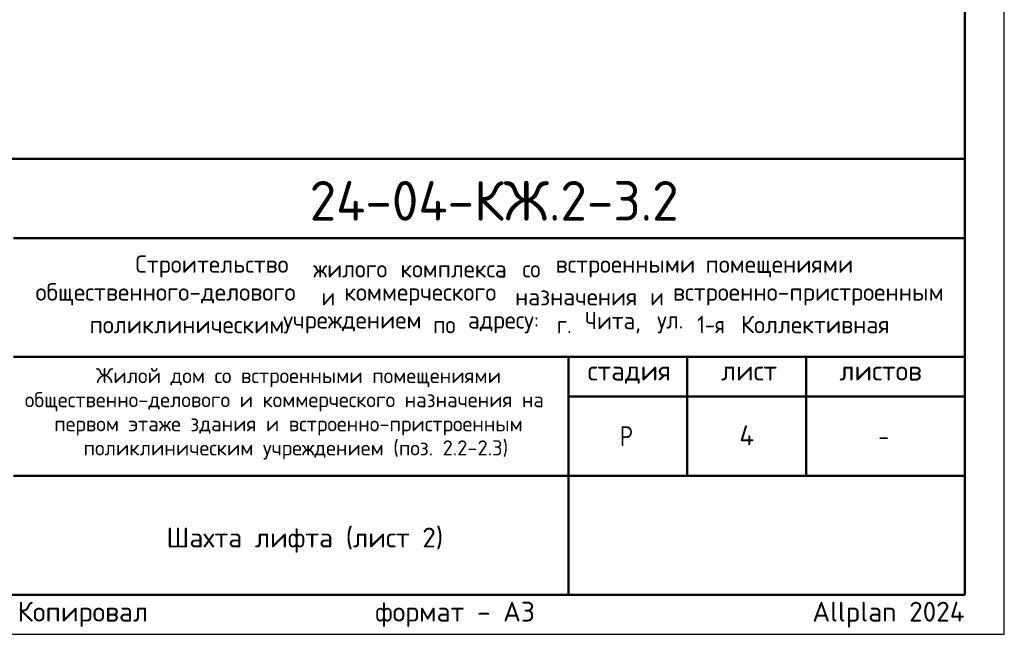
# Model space of a CAD drawing. Header units: millimetres. Extents: x 0 to 21005, y 0 to 14855.
# Tile 33 of 50: x 14789 to 21000, y 0 to 3877. Entities that reach past the tile are written whole.
import ezdxf

# ---------------------------------------------------------------- set-up
doc = ezdxf.new("R2010")
doc.units = ezdxf.units.MM
doc.layers.add('Standard', color=7, linetype='Continuous', lineweight=25)
doc.layers.add('Надписи', color=7, linetype='Continuous', lineweight=25)
doc.styles.add('ISOCPEUR', font='txt')

msp = doc.modelspace()

# ---------------------------------------------------------------- linework, layer by layer
at = {"layer": 'Standard', "color": 7, "linetype": 'Continuous', "lineweight": 50, "transparency": 33554687}
for p, q in [((11500, 3000), (20750, 3000)), ((14750, 2500), (20750, 2500)), ((14750, 1750), (20750, 1750)), ((18250, 1000), (18250, 1750)), ((19000, 1000), (19000, 1750)), ((19750, 1000), (19750, 1750)), ((18250, 1500), (20750, 1500)), ((14750, 1000), (20750, 1000)), ((18250, 250), (18250, 1000)), ((18250, 250), (18250, 1000))]:
    msp.add_line(p, q, dxfattribs=at)
at = {"layer": 'Standard', "color": 7, "linetype": 'Continuous', "lineweight": 25, "transparency": 33554687}
for p, q in [((20750, 250), (20750, 3000)), ((11500, 250), (20750, 250)), ((11500, 250), (20750, 250)), ((11500, 250), (20750, 250))]:
    msp.add_line(p, q, dxfattribs=at)
msp.add_lwpolyline([(0, 0), (21000, 0), (21000, 14850), (0, 14850), (0, 0)], close=True, dxfattribs=at)
at = {"layer": 'Standard', "color": 7, "linetype": 'Continuous', "lineweight": 50, "transparency": 33554687}
msp.add_lwpolyline([(1000, 14600), (20750, 14600), (20750, 250), (1000, 250), (1000, 14600)], close=True, dxfattribs=at)
at = {"layer": 'Standard', "color": 7, "linetype": 'Continuous', "lineweight": 25, "transparency": 33554687}
msp.add_lwpolyline([(20750, 3000), (11500, 3000), (11500, 250), (20750, 250), (20750, 3000)], dxfattribs=at)

# ---------------------------------------------------------------- texts
at = {"layer": 'Standard', "color": 7, "linetype": 'Continuous', "lineweight": 50, "transparency": 33554687, "insert": (16617.6, 2609.1), "char_height": 250, "width": 2520.794, "attachment_point": 7, "style": 'ISOCPEUR'}
msp.add_mtext('\\W0.98;24-04-КЖ.2-3.2', dxfattribs=at)
at = {"layer": 'Standard', "color": 7, "linetype": 'Continuous', "lineweight": 25, "transparency": 33554687, "style": 'ISOCPEUR'}
for s, insert, char_height, width, attachment_point in [('\\W0.98;Строительство ', (15518.6, 2250.8), 110, 1175.348, 7), ('\\W0.96;жилого ', (16640.6, 2250.8), 110, 602.55, 7), ('\\W0.97;комплекса ', (17190.6, 2250.8), 110, 823.039, 7), ('\\W0.90;со ', (17960.6, 2250.8), 110, 258.739, 7), ('\\W0.98;встроенными ', (18169.6, 2250.8), 110, 999.233, 7), ('\\W0.98;помещениями', (19115.6, 2250.8), 110, 955.088, 7), ('\\W0.99;общественного-делового ', (14888.9, 2074.8), 110, 1857.162, 7), ('\\W0.87;и ', (16692.9, 2074.8), 110, 190.617, 7), ('\\W0.98;коммерческого ', (16835.9, 2074.8), 110, 1131.214, 7), ('\\W0.97;назначения ', (17913.9, 2074.8), 110, 905.516, 7), ('\\W0.87;и ', (18766.4, 2074.8), 110, 190.609, 7), ('\\W0.99;встроенно-пристроенным', (18909.4, 2074.8), 110, 1791.218, 7), ('\\W0.95;Чита, ', (18353.9, 1898.8), 110, 508.778, 7), ('\\W0.86;1-я ', (19063.4, 1898.8), 110, 322.299, 7), ('\\W0.98;Коллективная', (19338.4, 1898.8), 110, 1021.088, 7), ('\\W0.98;поликлиническим ', (15229.9, 1898.8), 110, 1274.191, 7), ('\\W0.98;учреждением ', (16450.9, 1898.8), 110, 999.123, 7), ('\\W0.91;по ', (17396.9, 1898.8), 110, 269.87, 7), ('\\W0.96;адресу: ', (17616.9, 1898.8), 110, 613.612, 7), ('\\W0.89;г. ', (18177.9, 1898.8), 110, 224.789, 7), ('\\W0.92;ул. ', (18810.4, 1898.8), 110, 303.428, 7), ('\\W0.99;стадия    лист     листов', (18371.3, 1581.1), 125, 2186.296, 7), ('\\W0.80;Р', (18575, 1187.5), 125, 149.931, 7), ('\\W0.78;-', (20206.2, 1187.5), 125, 135.997, 7), ('\\A1;{\\fISOCPEUR|i0|b0;\\H125.000000;\\W1.000000;\\C7;Шахта лифта (лист 2)}\\P', (16587.7, 672.9), 125, 1861.644, 2)]:
    msp.add_mtext(s, dxfattribs=dict(at, insert=insert, char_height=char_height, width=width, attachment_point=attachment_point))
at = {"layer": 'Standard', "color": 7, "linetype": 'Continuous', "lineweight": 18, "transparency": 33554687, "char_height": 95, "attachment_point": 7, "style": 'ISOCPEUR'}
for s, insert, width in [('\\W0.99;Жилой дом со встроенными помещениями', (15269.8, 1558.7), 2506.356), ('\\W0.99;общественно-делового и коммерческого назначения на', (14820.9, 1406.7), 3403.402), ('\\W0.99;первом этаже здания и встроенно-пристроенным', (15006.1, 1254.7), 3033.239), ('\\W0.99;поликлиническим учреждением (поз. 2.2-2.3)', (15191.4, 1102.7), 2662.626)]:
    msp.add_mtext(s, dxfattribs=dict(at, insert=insert, width=width))
at = {"layer": 'Standard', "color": 8, "linetype": 'Continuous', "lineweight": 13, "transparency": 33554687, "insert": (20750, 123.9), "char_height": 125, "width": 5874.732, "attachment_point": 6, "style": 'ISOCPEUR'}
msp.add_mtext('\\A1;{\\fISOCPEUR|i0|b0;\\H125.000000;\\W1.000000;\\C8;Копировал                  формат - А3                      Allplan 2024}\\P', dxfattribs=at)
at = {"layer": 'Надписи', "color": 7, "linetype": 'Continuous', "lineweight": 13, "transparency": 33554687, "insert": (19375, 1255), "char_height": 125, "width": 150, "attachment_point": 5, "style": 'ISOCPEUR'}
msp.add_mtext('\\A1;{\\fISOCPEUR|i0|b0;\\H125.000000;\\W1.000000;\\C7;4}\\P', dxfattribs=at)

doc.saveas('drawing.dxf')
